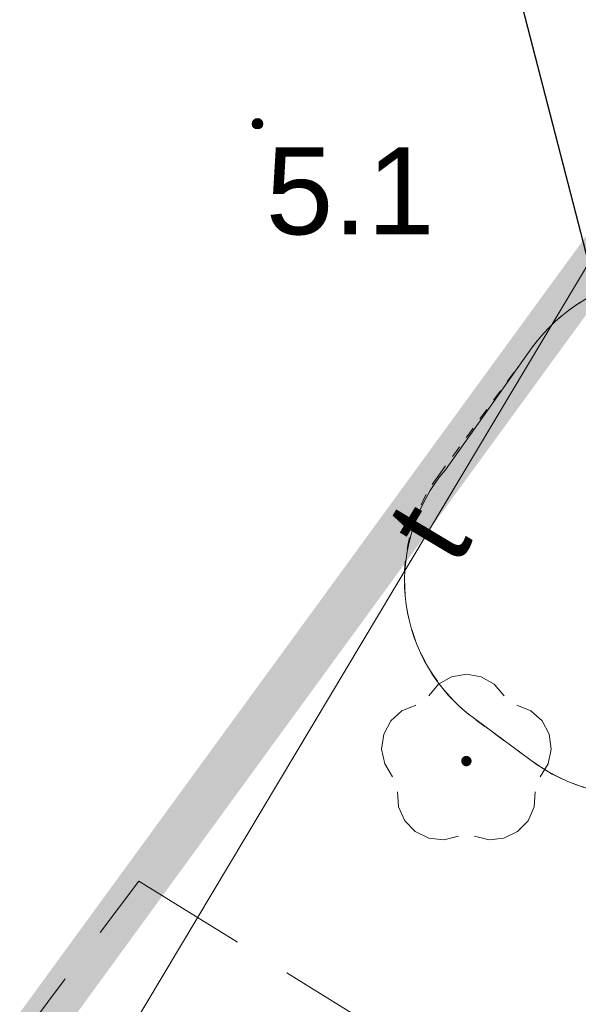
# Model space of a CAD drawing. Extents: x 5477758 to 5478338, y 5918296 to 5918502.
# Tile 25 of 138: x 5477894.33 to 5477899.15, y 5918350.33 to 5918358.81. Entities that reach past the tile are written whole.
import ezdxf
from ezdxf.enums import TextEntityAlignment as Align

# ---------------------------------------------------------------- set-up
doc = ezdxf.new("R2010")
doc.units = 0
doc.header["$PDSIZE"] = 0.75
for name, pattern in [('ACAD_ISO03W100', [30, 12, -18]), ('budynki akt$0$DASHED', [19.05, 12.7, -6.35]), ('PRZER2-1', [3, 2, -1])]:
    doc.linetypes.add(name, pattern=pattern)
doc.layers.get('0').update_dxf_attribs({"linetype": 'CONTINUOUS', "lineweight": 13})
for name, color, linetype, lineweight in [('0_podziały zieleni średniowysokiej i nasadzeń niskich', 7, 'CONTINUOUS', 0), ('0_PROJEKTOWANE ZABAWKI', 7, 'CONTINUOUS', 0), ('0_WSPÓŁRZĘDNE_ODNOŚNIKI', 6, 'CONTINUOUS', 15), ('A_GRANICA OPRACOWANIA', 7, 'CONTINUOUS', 0), ('GSPRDL', 96, 'CONTINUOUS', 18), ('GSSKOD', 7, 'PRZER2-1', 18), ('GULTPR', 30, 'CONTINUOUS', 18), ('GULTPR_O', 30, 'CONTINUOUS', 18), ('OT_Rzedna', 7, 'CONTINUOUS', 18), ('pomiar', 7, 'CONTINUOUS', 18)]:
    doc.layers.add(name, color=color, linetype=linetype, lineweight=lineweight)
doc.styles.add('GEO-INFO', font='arial.ttf')
doc.styles.add('pktkecm$0$Punkty', font='simplex.shx', dxfattribs={"width": 0.8, "oblique": 10, "height": 1})
doc.styles.add('pktkecm$0$STANDARD', font='romans')
doc.dimstyles.new('pktkecm$0$ODNOŚNIKI', dxfattribs={"dimtxt": 17.5, "dimasz": 6, "dimexe": 7, "dimexo": 7, "dimgap": 7, "dimtad": 1, "dimtoh": 1, "dimdec": 0, "dimzin": 0, "dimdsep": 46, "dimtxsty": 'pktkecm$0$STANDARD', "dimblk": 'pktkecm$0$_Dot', "dimcen": 8, "dimdle": 7, "dimclrt": 2, "dimadec": 0, "dimazin": 0, "dimtfac": 1, "dimtdec": 0, "dimtofl": 0, "dimtmove": 0, "dimatfit": 3, "dimldrblk": 'pktkecm$0$_DotBlank', "dimfxl": 0, "dimtolj": 1, "dimtzin": 0, "dimarcsym": 0})

# ---------------------------------------------------------------- blocks, each defined once
blk = doc.blocks.new('OTRN')
at = {"linetype": 'Continuous', "lineweight": 13}
blk.add_hatch(color=0, dxfattribs=at).paths.add_polyline_path([(0, -0.091, 1), (0, 0.091, 1)])
at = {"color": 0, "linetype": 'Continuous', "lineweight": 13}
blk.add_circle((0, 0), 0.0906, dxfattribs=at)
blk = doc.blocks.new('SPDLP')
blk.add_hatch(color=0).paths.add_polyline_path([(0, -0.09), (0.027812, -0.085595), (0.052901, -0.072812), (0.072812, -0.052901), (0.085595, -0.027812), (0.09, 0), (0.085595, 0.027812), (0.072812, 0.052901), (0.052901, 0.072812), (0.027812, 0.085595), (0, 0.09), (-0.027812, 0.085595), (-0.052901, 0.072812), (-0.072812, 0.052901), (-0.085595, 0.027812), (-0.09, 0), (-0.085595, -0.027812), (-0.072812, -0.052901), (-0.052901, -0.072812), (-0.027812, -0.085595)])
at = {"color": 0}
for points in [[(-0.648554, 1.126667), (-0.481106, 1.325358), (-0.255912, 1.454989), (0, 1.5), (0.255912, 1.454989), (0.481106, 1.325358), (0.648554, 1.126667)], [(-1.271938, -0.268652), (-1.40916, -0.048001), (-1.462858, 0.20623), (-1.426585, 0.463525), (-1.304695, 0.693003), (-1.11182, 0.867117), (-0.871109, 0.964971)], [(0.871109, 0.964971), (1.11182, 0.867117), (1.304695, 0.693003), (1.426585, 0.463525), (1.462858, 0.20623), (1.40916, -0.048001), (1.271938, -0.268652)], [(-0.137547, -1.292703), (-0.389802, -1.355024), (-0.648184, -1.327532), (-0.881678, -1.213525), (-1.062258, -1.026689), (-1.168249, -0.78945), (-1.186929, -0.530282)], [(1.186929, -0.530282), (1.168249, -0.78945), (1.062258, -1.026689), (0.881678, -1.213525), (0.648184, -1.327532), (0.389802, -1.355024), (0.137547, -1.292703)]]:
    blk.add_lwpolyline(points, dxfattribs=at)
blk = doc.blocks.new('zw$2AC3')
at = {"linetype": 'ACAD_ISO03W100', "lineweight": 0, "ltscale": 0.1}
blk.add_lwpolyline([(-43.25, -268.35, 0.416285), (107.81, -118.35), (107.81, -58.11, 0.414214), (-42.19, 91.89), (-179.88, 91.89, 0.414214), (-329.88, -58.11), (-329.88, -118.35, 0.41423), (-179.87, -268.35, -0.000014)], format="xyb", close=True, dxfattribs=at)
blk = doc.blocks.new('pktkecm$0$_Dot')
at = {"color": 0, "linetype": 'ByBlock', "lineweight": -2}
blk.add_line((-0.5, 0), (-1, 0), dxfattribs=at)
at = {"color": 0, "linetype": 'ByBlock', "const_width": 0.5}
blk.add_lwpolyline([(-0.25, 0, 1), (0.25, 0, 1)], format="xyb", close=True, dxfattribs=at)
blk = doc.blocks.new('pktkecm$0$_DotBlank')
at = {"color": 0, "linetype": 'ByBlock', "lineweight": -2}
blk.add_line((-0.5, 0), (-1, 0), dxfattribs=at)
blk.add_circle((0, 0), 0.5, dxfattribs=at)
blk = doc.blocks.new('pktkecm$0$Punkt')
blk.add_point((0, 0))
at = {"style": 'pktkecm$0$STANDARD'}
blk.add_attdef('NR', (0.9179, 1.1185), '', height=1.75, dxfattribs=at)
at = {"style": 'pktkecm$0$STANDARD', "flags": 1}
for tag, p in [('WSPZ', (0.9179, -3.0482)), ('DATA', (0.9179, -7.2149))]:
    blk.add_attdef(tag, p, '', height=2.5, dxfattribs=at)

msp = doc.modelspace()

# ---------------------------------------------------------------- linework, layer by layer
at = {"layer": '0_podziały zieleni średniowysokiej i nasadzeń niskich'}
msp.add_lwpolyline([(5477900.8545, 5918356.316, 0.41423), (5477898.7532, 5918355.991), (5477898.0012, 5918354.93, 0.418101), (5477898.1853, 5918352.8372), (5477898.7305, 5918352.4341, 0.413553), (5477900.835, 5918352.7228), (5477900.9676, 5918352.9034, 0.185441), (5477901.5029, 5918351.9743), (5477902.1774, 5918351.5, 0.427086), (5477904.3036, 5918351.8937), (5477904.8778, 5918352.7352, 0.38882), (5477904.3854, 5918354.6958), (5477904.1748, 5918354.8424), (5477904.9714, 5918355.9871, 0.414214), (5477904.599, 5918358.0642), (5477904.1888, 5918358.3497, 0.414214), (5477902.1117, 5918357.9772), (5477901.406, 5918356.9632, 0.07919), (5477900.9759, 5918356.2271), (5477900.8545, 5918356.316)], format="xyb", dxfattribs=at)
at = {"layer": 'A_GRANICA OPRACOWANIA', "color": 1, "linetype": 'budynki akt$0$DASHED', "ltscale": 0.1, "const_width": 0.4}
msp.add_lwpolyline([(5477902.9843, 5918361.7736), (5477916.9003, 5918352.0762), (5477917.5637, 5918351.6139), (5477920.3301, 5918349.6861), (5477925.0083, 5918346.4261), (5477927.6365, 5918344.5946), (5477927.2243, 5918344.0011), (5477929.6133, 5918342.3421), (5477930.3533, 5918341.8282), (5477931.8397, 5918340.796), (5477932.3596, 5918340.435), (5477932.0517, 5918338.7296), (5477931.7792, 5918337.3024), (5477931.2033, 5918334.286), (5477930.4678, 5918330.0813), (5477929.3619, 5918324.0708), (5477927.9042, 5918321.6905), (5477892.0048, 5918346.7237), (5477902.9843, 5918361.7736)], dxfattribs=at)
at = {"layer": 'GSSKOD', "color": 7, "linetype": 'PRZER2-1', "lineweight": 18, "ltscale": 0.5}
msp.add_lwpolyline([(5477877.3672, 5918343.1379), (5477883.2821, 5918345.2954), (5477887.7711, 5918346.742), (5477890.3888, 5918347.1553), (5477892.3176, 5918347.3505), (5477895.3578, 5918351.3872), (5477900.6865, 5918348.0872)], dxfattribs=at)
at = {"layer": 'GULTPR', "color": 30, "linetype": 'Continuous', "lineweight": 18}
msp.add_lwpolyline([(5477904.55, 5918365.6), (5477904.4212, 5918365.3846), (5477891.2804, 5918343.408), (5477891.15, 5918343.19), (5477897.2864, 5918337.7098)], dxfattribs=at)
at = {"layer": 'OT_Rzedna', "color": 7}
msp.add_point((5477896.3813, 5918357.914), dxfattribs=at)

# ---------------------------------------------------------------- block references
at = {"layer": '0_PROJEKTOWANE ZABAWKI', "color": 1, "lineweight": 0, "xscale": 0.0100229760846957, "yscale": 0.0100229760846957, "zscale": 0.0100229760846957, "rotation": 233.789402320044}
msp.add_blockref('zw$2AC3', (5477899.8584, 5918352.9475), dxfattribs=at)
at = {"layer": '0_WSPÓŁRZĘDNE_ODNOŚNIKI', "lineweight": -3}
ref = msp.add_blockref('pktkecm$0$Punkt', (5477899.8272, 5918354.4112), dxfattribs=dict(at, xscale=1.200000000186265))
ref.add_attrib('PUNKT', 'Z30', dxfattribs={"layer": '0', "height": 1, "style": 'pktkecm$0$Punkty', "oblique": 0.00121, "width": 0.96}).set_placement((5477897.8937, 5918361.9179), align=Align.MIDDLE_CENTER)
at = {"layer": 'GSPRDL', "color": 96, "lineweight": 18, "xscale": 0.5, "yscale": 0.5}
msp.add_blockref('SPDLP', (5477898.1825, 5918352.4211), dxfattribs=at)
at = {"layer": 'OT_Rzedna', "color": 7, "linetype": 'Continuous', "xscale": 0.5, "yscale": 0.5, "zscale": 0.5}
msp.add_blockref('OTRN', (5477896.3813, 5918357.914), dxfattribs=at)

# ---------------------------------------------------------------- texts
at = {"layer": 'GULTPR_O', "color": 30, "linetype": 'Continuous', "lineweight": 0, "style": 'GEO-INFO'}
msp.add_text('t', height=0.75, rotation=59.1228, dxfattribs=at).set_placement((5477897.8508, 5918354.3963), align=Align.MIDDLE)
at = {"layer": 'pomiar', "color": 7, "style": 'GEO-INFO'}
msp.add_text('5.1', height=0.75, dxfattribs=at).set_placement((5477896.4522, 5918357.7107), align=Align.TOP_LEFT)

# ---------------------------------------------------------------- leaders
at = {"layer": '0_WSPÓŁRZĘDNE_ODNOŚNIKI', "lineweight": -3}
msp.add_leader([(5477897.8937, 5918361.9179), (5477899.8272, 5918354.4112)], dimstyle='pktkecm$0$ODNOŚNIKI', override={"dimasz": 2.8}, dxfattribs=at)

doc.saveas('drawing.dxf')
